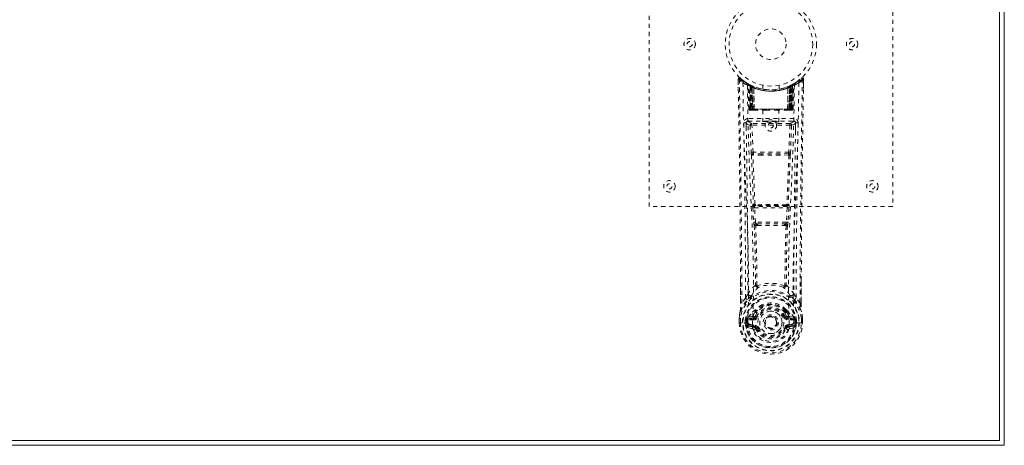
# Model space of a CAD drawing. Header units: inches. Extents: x 21.8 to 105.3, y 46.7 to 76.4.
# Tile 5 of 6: x 81 to 105.3, y 46.7 to 57.2. Entities that reach past the tile are written whole.
import ezdxf

# ---------------------------------------------------------------- set-up
doc = ezdxf.new("R2010")
doc.units = ezdxf.units.IN
doc.header["$MEASUREMENT"] = 0
doc.linetypes.add('SLD-Dashed', pattern=[0.075, 0.05, -0.025])
doc.linetypes.add('SLD-Solid', pattern=[0])

msp = doc.modelspace()

# ---------------------------------------------------------------- linework, layer by layer
at = {"color": 7, "linetype": 'SLD-Solid', "lineweight": 15}
for p, q in [((105.271, 76.447), (105.271, 46.697)), ((105.153, 46.816), (105.153, 76.329)), ((105.153, 76.329), (105.153, 46.816)), ((21.889, 46.816), (105.153, 46.816)), ((105.153, 46.816), (21.889, 46.816)), ((105.271, 46.697), (21.771, 46.697))]:
    msp.add_line(p, q, dxfattribs=at)
at = {"color": 7, "linetype": 'SLD-Dashed', "lineweight": 0}
for p, q in [((96.521, 52.572), (96.521, 60.572)), ((102.521, 60.572), (102.521, 52.572)), ((98.716, 55.644), (98.715, 55.714)), ((98.715, 55.713), (98.718, 55.483)), ((98.716, 55.714), (98.717, 55.644)), ((98.765, 55.736), (98.776, 55.727)), ((98.953, 55.598), (98.94, 55.606)), ((98.959, 55.594), (98.946, 55.602)), ((98.968, 55.574), (98.954, 55.582)), ((98.976, 54.976), (98.954, 55.582)), ((98.989, 54.976), (98.968, 55.574)), ((99.006, 55.57), (98.971, 55.588)), ((99.055, 55.528), (98.987, 55.563)), ((99.008, 54.947), (98.987, 55.563)), ((99.014, 55.533), (99.027, 55.559)), ((99.038, 55.554), (99.023, 55.561)), ((99.024, 55.528), (99.036, 55.554)), ((99.027, 55.559), (99.036, 55.554)), ((99.028, 55.527), (99.04, 55.553)), ((99.037, 55.522), (99.049, 55.548)), ((99.039, 55.553), (99.038, 55.554)), ((99.046, 55.518), (99.058, 55.544)), ((99.321, 55.562), (99.321, 55.465)), ((99.721, 55.465), (99.721, 55.562)), ((99.974, 55.54), (99.984, 55.544)), ((99.984, 55.544), (99.996, 55.518)), ((100.055, 55.563), (99.987, 55.528)), ((100.002, 55.553), (100.014, 55.527)), ((100.004, 55.554), (100.003, 55.553)), ((100.071, 55.588), (100.004, 55.554)), ((100.005, 55.554), (100.015, 55.559)), ((100.005, 55.554), (100.018, 55.528)), ((100.015, 55.559), (100.027, 55.533)), ((100.034, 54.947), (100.055, 55.563)), ((100.053, 54.976), (100.074, 55.574)), ((100.066, 54.976), (100.087, 55.582)), ((100.071, 55.589), (100.083, 55.595)), ((100.087, 55.582), (100.074, 55.574)), ((100.102, 55.606), (100.089, 55.598)), ((100.159, 55.643), (100.218, 55.687)), ((100.266, 55.727), (100.277, 55.736)), ((100.324, 55.483), (100.327, 55.713)), ((100.325, 55.656), (100.326, 55.714)), ((100.327, 55.714), (100.326, 55.656)), ((99.014, 55.533), (99.015, 54.976)), ((99.024, 55.528), (99.014, 55.533)), ((99.024, 54.976), (99.024, 55.528)), ((99.028, 54.976), (99.028, 55.527)), ((99.028, 55.527), (99.037, 55.522)), ((99.037, 55.522), (99.037, 54.976)), ((99.046, 55.518), (99.046, 54.947)), ((99.056, 55.514), (99.046, 55.518)), ((99.055, 55.528), (99.056, 55.527)), ((99.074, 54.947), (99.055, 55.528)), ((99.056, 55.514), (99.067, 55.54)), ((99.056, 55.527), (99.076, 54.947)), ((99.056, 54.947), (99.056, 55.514)), ((99.101, 55.498), (99.102, 55.497)), ((99.105, 54.947), (99.101, 55.498)), ((99.102, 55.497), (99.108, 54.947)), ((99.106, 55.524), (99.105, 55.525)), ((99.933, 54.947), (99.939, 55.497)), ((99.937, 55.525), (99.936, 55.524)), ((99.941, 55.498), (99.936, 54.947)), ((99.939, 55.497), (99.941, 55.498)), ((99.966, 54.947), (99.986, 55.527)), ((99.987, 55.528), (99.968, 54.947)), ((99.986, 55.527), (99.987, 55.528)), ((99.996, 55.518), (99.986, 55.514)), ((99.986, 55.514), (99.986, 54.947)), ((99.996, 54.947), (99.996, 55.518)), ((100.004, 55.522), (100.014, 55.527)), ((100.004, 54.976), (100.004, 55.522)), ((100.014, 55.527), (100.014, 54.976)), ((100.027, 55.533), (100.018, 55.528)), ((100.018, 55.528), (100.018, 54.976)), ((100.027, 54.976), (100.027, 55.533)), ((98.976, 54.976), (98.989, 54.976)), ((99.008, 54.947), (99.074, 54.947)), ((99.015, 54.976), (99.024, 54.976)), ((100.018, 54.976), (99.024, 54.976)), ((99.037, 54.976), (99.028, 54.976)), ((99.037, 54.976), (100.004, 54.976)), ((99.07, 54.947), (99.056, 54.947)), ((99.074, 54.947), (99.076, 54.947)), ((99.076, 54.947), (99.105, 54.947)), ((99.105, 54.947), (99.108, 54.947)), ((99.108, 54.947), (99.404, 54.947)), ((99.326, 54.947), (99.326, 54.662)), ((99.404, 54.947), (99.638, 54.947)), ((99.638, 54.947), (99.933, 54.947)), ((99.716, 54.662), (99.716, 54.947)), ((99.933, 54.947), (99.936, 54.947)), ((99.936, 54.947), (99.966, 54.947)), ((99.968, 54.947), (100.034, 54.947)), ((99.986, 54.947), (99.971, 54.947)), ((100.014, 54.976), (100.004, 54.976)), ((100.018, 54.976), (100.027, 54.976)), ((100.053, 54.976), (100.066, 54.976)), ((98.915, 54.625), (98.916, 54.439)), ((98.956, 54.739), (98.956, 54.678)), ((100.085, 54.739), (98.956, 54.739)), ((98.956, 54.678), (100.085, 54.678)), ((99.01, 54.575), (99.036, 53.912)), ((99.054, 54.621), (99.054, 54.576)), ((99.988, 54.621), (99.054, 54.621)), ((99.081, 53.914), (99.054, 54.576)), ((99.987, 54.576), (99.054, 54.576)), ((99.988, 54.576), (99.961, 53.914)), ((99.988, 54.621), (99.988, 54.576)), ((100.032, 54.575), (100.006, 53.912)), ((100.085, 54.678), (100.085, 54.739)), ((100.126, 54.439), (100.127, 54.625)), ((99.961, 53.914), (99.081, 53.914)), ((99.299, 53.838), (99.088, 53.848)), ((99.303, 53.871), (99.091, 53.877)), ((99.739, 53.871), (99.303, 53.871)), ((99.95, 53.877), (99.739, 53.871)), ((99.954, 53.848), (99.743, 53.838)), ((99.092, 52.637), (99.08, 52.633)), ((99.95, 52.637), (99.962, 52.633)), ((102.521, 52.572), (96.521, 52.572)), ((99.075, 52.543), (99.098, 52.19)), ((99.119, 52.546), (99.923, 52.546)), ((99.142, 52.193), (99.119, 52.546)), ((99.125, 52.591), (99.136, 52.595)), ((99.917, 52.591), (99.125, 52.591)), ((99.923, 52.546), (99.9, 52.193)), ((99.905, 52.595), (99.917, 52.591)), ((99.967, 52.543), (99.944, 52.19)), ((99.098, 52.19), (99.1, 52.163)), ((99.9, 52.193), (99.142, 52.193)), ((99.193, 52.148), (99.167, 52.149)), ((99.193, 52.148), (99.849, 52.148)), ((99.875, 52.149), (99.849, 52.148)), ((99.944, 52.19), (99.941, 52.163)), ((99.188, 52.112), (99.165, 52.112)), ((99.877, 52.112), (99.854, 52.112)), ((98.774, 50.2), (98.772, 50.768)), ((100.27, 50.755), (100.267, 50.2)), ((98.899, 50.321), (98.804, 50.203)), ((100.238, 50.203), (100.143, 50.321)), ((99.132, 49.995), (99.131, 49.989)), ((99.138, 50.022), (99.148, 50.038)), ((99.184, 49.971), (99.143, 49.881)), ((99.151, 49.988), (99.151, 49.982)), ((99.899, 49.881), (99.858, 49.971)), ((99.891, 49.982), (99.891, 49.988)), ((99.894, 50.038), (99.903, 50.022)), ((99.91, 49.995), (99.91, 49.989)), ((98.74, 49.823), (98.74, 49.82)), ((98.74, 49.711), (98.74, 49.82)), ((98.741, 49.82), (98.742, 49.71)), ((98.77, 49.82), (98.77, 49.711)), ((98.891, 49.715), (98.891, 49.768)), ((98.921, 49.767), (98.925, 49.781)), ((98.921, 49.767), (98.921, 49.715)), ((98.925, 49.781), (98.925, 49.715)), ((98.964, 49.852), (98.949, 49.839)), ((98.949, 49.839), (98.949, 49.839)), ((98.949, 49.839), (98.949, 49.839)), ((98.958, 49.814), (99.092, 49.843)), ((98.958, 49.814), (98.958, 49.784)), ((99.092, 49.814), (98.958, 49.814)), ((99.092, 49.784), (98.958, 49.784)), ((99.063, 49.872), (98.964, 49.852)), ((99.092, 49.843), (99.092, 49.814)), ((99.092, 49.784), (99.092, 49.814)), ((99.143, 49.881), (99.174, 49.868)), ((99.677, 49.729), (99.677, 49.722)), ((99.677, 49.722), (99.677, 49.708)), ((99.868, 49.868), (99.899, 49.881)), ((99.899, 49.881), (99.911, 49.863)), ((99.95, 49.843), (100.084, 49.814)), ((99.95, 49.814), (99.95, 49.843)), ((100.084, 49.814), (99.95, 49.814)), ((99.95, 49.784), (99.95, 49.814)), ((100.084, 49.784), (99.95, 49.784)), ((100.077, 49.852), (99.979, 49.872)), ((100.077, 49.852), (100.078, 49.852)), ((100.078, 49.852), (100.093, 49.839)), ((100.084, 49.784), (100.084, 49.814)), ((100.121, 49.767), (100.117, 49.781)), ((100.117, 49.781), (100.117, 49.715)), ((100.121, 49.715), (100.121, 49.767)), ((100.151, 49.768), (100.151, 49.715)), ((100.272, 49.711), (100.272, 49.82)), ((100.3, 49.71), (100.301, 49.82)), ((100.302, 49.82), (100.302, 49.823)), ((100.302, 49.711), (100.302, 49.82)), ((98.74, 49.711), (98.744, 49.711)), ((98.787, 49.711), (98.744, 49.711)), ((98.77, 49.711), (98.77, 49.711)), ((98.807, 49.712), (98.787, 49.711)), ((98.953, 49.711), (98.807, 49.712)), ((98.891, 49.715), (98.891, 49.715)), ((98.925, 49.715), (98.921, 49.715)), ((98.942, 49.595), (99.064, 49.568)), ((98.953, 49.711), (98.953, 49.712)), ((98.972, 49.661), (98.972, 49.631)), ((98.972, 49.661), (99.092, 49.661)), ((99.092, 49.607), (98.972, 49.631)), ((98.972, 49.631), (99.092, 49.631)), ((99.092, 49.661), (99.092, 49.631)), ((99.092, 49.607), (99.092, 49.631)), ((99.174, 49.577), (99.148, 49.566)), ((99.893, 49.566), (99.868, 49.577)), ((99.897, 49.573), (99.893, 49.566)), ((99.95, 49.661), (99.95, 49.631)), ((99.95, 49.661), (100.07, 49.661)), ((100.07, 49.631), (99.95, 49.607)), ((99.95, 49.607), (99.95, 49.631)), ((99.95, 49.631), (100.07, 49.631)), ((99.973, 49.66), (99.973, 49.659)), ((99.978, 49.568), (100.1, 49.595)), ((100.07, 49.631), (100.07, 49.661)), ((100.089, 49.711), (100.235, 49.712)), ((100.117, 49.715), (100.121, 49.715)), ((100.235, 49.712), (100.254, 49.711)), ((100.254, 49.711), (100.298, 49.711)), ((100.272, 49.711), (100.272, 49.711)), ((100.298, 49.711), (100.302, 49.711))]:
    msp.add_line(p, q, dxfattribs=at)
at = {"color": 7, "linetype": 'SLD-Dashed', "lineweight": 0, "flags": 128}
for points in [[(98.804, 50.203), (98.803, 50.973), (98.798, 51.741), (98.791, 52.508), (98.781, 53.273), (98.779, 53.467), (98.776, 53.664), (98.773, 53.833), (98.771, 54.02), (98.769, 54.098), (98.768, 54.179), (98.767, 54.263), (98.766, 54.337), (98.765, 54.357), (98.765, 54.391), (98.764, 54.439), (98.763, 54.5), (98.762, 54.588), (98.76, 54.693), (98.758, 54.817), (98.756, 54.958), (98.754, 55.083), (98.753, 55.181), (98.751, 55.275), (98.748, 55.511), (98.745, 55.714)], [(98.833, 55.62), (98.842, 54.865), (98.861, 54.112), (98.889, 53.362), (98.921, 52.617), (98.951, 51.878), (98.97, 51.146), (98.972, 50.423), (98.953, 49.711)], [(99.069, 49.659), (99.09, 50.372), (99.089, 51.094), (99.07, 51.826), (99.039, 52.564), (99.004, 53.308), (98.974, 54.057), (98.953, 54.81), (98.942, 55.564)], [(99.026, 55.557), (99.004, 55.57), (98.98, 55.583)], [(99.004, 55.57), (98.995, 55.574), (98.991, 55.574), (98.989, 55.568), (98.987, 55.561)], [(100.099, 55.564), (100.089, 54.81), (100.068, 54.057), (100.037, 53.308), (100.003, 52.564), (99.972, 51.826), (99.953, 51.094), (99.952, 50.372), (99.973, 49.66)], [(99.992, 55.548), (99.993, 55.546), (99.996, 55.541), (100, 55.532), (100.004, 55.522)], [(100.209, 55.62), (100.2, 54.865), (100.18, 54.112), (100.152, 53.362), (100.12, 52.617), (100.091, 51.878), (100.072, 51.146), (100.07, 50.423), (100.089, 49.711)], [(100.089, 55.598), (100.086, 55.597), (100.08, 55.594)], [(100.1, 55.605), (100.1, 55.605), (100.102, 55.606)], [(100.324, 55.714), (100.322, 55.721), (100.319, 55.729), (100.314, 55.735), (100.308, 55.74), (100.3, 55.743), (100.293, 55.744), (100.286, 55.742), (100.279, 55.738)], [(99.907, 55.515), (99.926, 55.52), (99.939, 55.526)], [(99.986, 55.514), (99.982, 55.524), (99.978, 55.533), (99.975, 55.538), (99.974, 55.54)], [(99.015, 54.976), (99, 54.976), (98.987, 54.976), (98.978, 54.976), (98.976, 54.976)], [(98.989, 54.976), (98.992, 54.976), (99.001, 54.976), (99.013, 54.976), (99.028, 54.976)], [(99.404, 54.947), (99.521, 54.957), (99.638, 54.947)], [(100.014, 54.976), (100.028, 54.976), (100.041, 54.976), (100.05, 54.976), (100.053, 54.976)], [(100.066, 54.976), (100.063, 54.976), (100.055, 54.976), (100.042, 54.976), (100.027, 54.976)], [(98.911, 54.632), (98.938, 54.603), (99.01, 54.575)], [(99.054, 54.621), (98.983, 54.649), (98.956, 54.678)], [(99.054, 54.576), (99.038, 54.576), (99.024, 54.575), (99.014, 54.575), (99.01, 54.575)], [(100.085, 54.678), (100.059, 54.649), (99.988, 54.621)], [(100.032, 54.575), (100.027, 54.575), (100.017, 54.575), (100.004, 54.576), (99.988, 54.576)], [(100.032, 54.575), (100.103, 54.603), (100.13, 54.632)], [(99.081, 53.914), (99.066, 53.913), (99.051, 53.913), (99.041, 53.912), (99.036, 53.912)], [(99.739, 53.871), (99.521, 53.871), (99.303, 53.871)], [(100.006, 53.912), (100.001, 53.912), (99.991, 53.913), (99.976, 53.913), (99.961, 53.914)], [(99.043, 53.844), (99.067, 53.239), (99.092, 52.637)], [(99.127, 52.632), (99.101, 53.234), (99.077, 53.841)], [(99.743, 53.838), (99.521, 53.837), (99.299, 53.838)], [(99.965, 53.841), (99.941, 53.234), (99.915, 52.632)], [(99.998, 53.844), (99.975, 53.239), (99.95, 52.637)], [(99.136, 52.595), (99.128, 52.596), (99.12, 52.599), (99.115, 52.604), (99.111, 52.609), (99.111, 52.616), (99.114, 52.622), (99.119, 52.627), (99.127, 52.632)], [(99.915, 52.632), (99.922, 52.627), (99.928, 52.622), (99.93, 52.616), (99.93, 52.609), (99.927, 52.604), (99.922, 52.599), (99.914, 52.596), (99.905, 52.595)], [(99.119, 52.546), (99.111, 52.545), (99.103, 52.545), (99.096, 52.544), (99.089, 52.544), (99.084, 52.544), (99.079, 52.543), (99.076, 52.543), (99.075, 52.543)], [(99.967, 52.543), (99.963, 52.543), (99.952, 52.544), (99.938, 52.545), (99.923, 52.546)], [(99.142, 52.193), (99.127, 52.192), (99.113, 52.191), (99.103, 52.191), (99.098, 52.19)], [(99.944, 52.19), (99.939, 52.191), (99.929, 52.191), (99.915, 52.192), (99.9, 52.193)], [(99.113, 52.105), (99.135, 51.372), (99.141, 50.648)], [(99.176, 50.638), (99.17, 51.364), (99.148, 52.098)], [(99.894, 52.098), (99.872, 51.364), (99.866, 50.638)], [(99.929, 52.105), (99.907, 51.372), (99.901, 50.648)], [(98.775, 50.768), (98.775, 50.543), (98.776, 50.201)], [(100.266, 50.201), (100.266, 50.574), (100.267, 50.755)], [(99.138, 50.64), (99.04, 50.545), (98.958, 50.438)], [(99.138, 50.64), (99.141, 50.63), (99.145, 50.622), (99.151, 50.615), (99.158, 50.611), (99.166, 50.61), (99.174, 50.613), (99.181, 50.618), (99.186, 50.626)], [(99.856, 50.626), (99.861, 50.618), (99.868, 50.613), (99.876, 50.61), (99.884, 50.611), (99.891, 50.615), (99.897, 50.622), (99.901, 50.63), (99.903, 50.64)], [(99.903, 50.64), (100.002, 50.545), (100.084, 50.438)], [(98.765, 49.997), (98.842, 50.155), (98.942, 50.283)], [(99.038, 50.375), (99.047, 50.384), (99.052, 50.39)], [(100.004, 50.375), (99.995, 50.384), (99.99, 50.39)], [(100.1, 50.283), (100.2, 50.155), (100.277, 49.997)], [(98.765, 49.997), (98.751, 49.921), (98.74, 49.823)], [(98.765, 49.997), (98.764, 49.992), (98.764, 49.987)], [(98.774, 50.2), (98.774, 50.201), (98.775, 50.201), (98.778, 50.202), (98.782, 50.202), (98.787, 50.202), (98.792, 50.202), (98.798, 50.203), (98.804, 50.203)], [(98.964, 49.852), (99.041, 49.934), (99.132, 49.995)], [(99.131, 49.989), (99.108, 49.945), (99.086, 49.892)], [(99.132, 49.995), (99.136, 50.018), (99.138, 50.022)], [(99.165, 49.961), (99.155, 49.962), (99.145, 49.966)], [(99.151, 49.988), (99.154, 50.002), (99.162, 50.014)], [(99.153, 49.977), (99.162, 49.972), (99.172, 49.969), (99.179, 49.969), (99.184, 49.971)], [(99.858, 49.971), (99.863, 49.969), (99.87, 49.969), (99.879, 49.972), (99.889, 49.977)], [(99.897, 49.966), (99.886, 49.962), (99.877, 49.961)], [(99.88, 50.014), (99.888, 50.002), (99.891, 49.988)], [(99.903, 50.022), (99.906, 50.018), (99.91, 49.995)], [(99.91, 49.995), (100.001, 49.934), (100.077, 49.852)], [(99.91, 49.989), (99.934, 49.945), (99.956, 49.892)], [(100.267, 50.2), (100.268, 50.201), (100.266, 50.201), (100.264, 50.202), (100.26, 50.202), (100.255, 50.202), (100.249, 50.202), (100.243, 50.203), (100.238, 50.203)], [(100.278, 49.987), (100.278, 49.992), (100.277, 49.997)], [(100.302, 49.823), (100.291, 49.921), (100.277, 49.997)], [(100.302, 49.82), (100.291, 49.914), (100.278, 49.987)], [(98.74, 49.823), (98.741, 49.823), (98.743, 49.823), (98.746, 49.823), (98.75, 49.822), (98.754, 49.822), (98.759, 49.821), (98.764, 49.82), (98.77, 49.82)], [(98.74, 49.82), (98.74, 49.82), (98.741, 49.82), (98.743, 49.82), (98.747, 49.82), (98.752, 49.82), (98.757, 49.82), (98.763, 49.82), (98.77, 49.82)], [(98.958, 49.784), (98.941, 49.786), (98.926, 49.793)], [(98.949, 49.839), (98.942, 49.833), (98.933, 49.826)], [(99.086, 49.892), (99.074, 49.877), (99.063, 49.872)], [(99.202, 49.856), (99.197, 49.859), (99.191, 49.861), (99.187, 49.863), (99.183, 49.865), (99.179, 49.866), (99.177, 49.867), (99.175, 49.868), (99.174, 49.868)], [(99.84, 49.856), (99.845, 49.859), (99.85, 49.861), (99.855, 49.863), (99.859, 49.865), (99.863, 49.866), (99.865, 49.867), (99.867, 49.868), (99.868, 49.868)], [(99.956, 49.892), (99.967, 49.877), (99.979, 49.872)], [(100.116, 49.793), (100.1, 49.786), (100.084, 49.784)], [(100.109, 49.826), (100.102, 49.831), (100.093, 49.839)], [(100.272, 49.82), (100.278, 49.82), (100.283, 49.821), (100.288, 49.822), (100.292, 49.822), (100.296, 49.823), (100.299, 49.823), (100.301, 49.823), (100.302, 49.823)], [(100.272, 49.82), (100.278, 49.82), (100.284, 49.82), (100.29, 49.82), (100.295, 49.82), (100.298, 49.82), (100.301, 49.82), (100.302, 49.82), (100.302, 49.82)], [(98.77, 49.711), (98.764, 49.711), (98.758, 49.711), (98.752, 49.711), (98.747, 49.711), (98.744, 49.711), (98.741, 49.711), (98.74, 49.711), (98.74, 49.711)], [(98.921, 49.715), (98.917, 49.715), (98.911, 49.715), (98.902, 49.715), (98.891, 49.715)], [(98.93, 49.645), (98.949, 49.657), (98.972, 49.661)], [(98.953, 49.711), (98.969, 49.694), (98.998, 49.678)], [(98.998, 49.678), (99.031, 49.667), (99.069, 49.659)], [(99.069, 49.659), (99.069, 49.659), (99.069, 49.659)], [(99.069, 49.659), (99.073, 49.577), (99.096, 49.496), (99.136, 49.421), (99.192, 49.354), (99.262, 49.299), (99.343, 49.259), (99.43, 49.234), (99.521, 49.225), (99.612, 49.234), (99.699, 49.259), (99.779, 49.299), (99.849, 49.354), (99.906, 49.421), (99.946, 49.496), (99.968, 49.577), (99.973, 49.659)], [(99.202, 49.589), (99.197, 49.586), (99.191, 49.584), (99.187, 49.582), (99.183, 49.58), (99.179, 49.579), (99.177, 49.578), (99.175, 49.577), (99.174, 49.577)], [(99.84, 49.589), (99.845, 49.586), (99.85, 49.584), (99.855, 49.582), (99.859, 49.58), (99.863, 49.579), (99.865, 49.578), (99.867, 49.577), (99.868, 49.577)], [(99.893, 49.566), (99.896, 49.565), (99.901, 49.563), (99.909, 49.559), (99.919, 49.555), (99.929, 49.551), (99.938, 49.547), (99.945, 49.545), (99.948, 49.543)], [(99.973, 49.659), (100.011, 49.667), (100.044, 49.678)], [(100.044, 49.678), (100.073, 49.694), (100.089, 49.711)], [(100.07, 49.661), (100.092, 49.657), (100.112, 49.645)], [(100.302, 49.711), (100.302, 49.711), (100.3, 49.711), (100.298, 49.711), (100.294, 49.711), (100.29, 49.711), (100.284, 49.711), (100.278, 49.711), (100.272, 49.711)]]:
    msp.add_lwpolyline(points, dxfattribs=at)
at = {"color": 7, "linetype": 'SLD-Dashed', "lineweight": 0}
for centre, radius in [((99.521, 56.572), 1.125), ((99.521, 56.572), 1.03), ((99.521, 56.572), 0.376), ((97.521, 56.572), 0.141), ((97.521, 56.572), 0.0625), ((101.521, 56.572), 0.141), ((101.521, 56.572), 0.0625), ((99.521, 54.572), 0.141), ((99.521, 54.572), 0.0625), ((97.021, 53.072), 0.141), ((97.021, 53.072), 0.0625), ((102.021, 53.072), 0.141), ((102.021, 53.072), 0.0625), ((99.521, 49.722), 0.7), ((99.521, 49.722), 0.69), ((99.521, 49.722), 0.623), ((99.521, 49.722), 0.32), ((99.521, 49.722), 0.275), ((99.521, 49.722), 0.187), ((99.521, 49.722), 0.156), ((99.521, 49.722), 0.142), ((99.521, 49.722), 0.14), ((99.521, 49.722), 0.138)]:
    msp.add_circle(centre, radius, dxfattribs=at)
for centre, radius, start, end in [((98.745, 55.714), 0.03, 47.8758, 180.8645), ((99.528, 56.624), 1.221, 228.2159, 235.3112), ((98.752, 54.543), 1.171, 90.384, 91.8523), ((-235.922, 49.348), 334.697, 0.24299, 1.07772), ((100.855, 53.814), 2.84, 137.4035, 138.0068), ((99.521, 56.573), 1.158, 227.8872, 312.1137), ((99.518, 56.569), 1.123, 227.9178, 235.3749), ((98.863, 55.62), 0.03, 55.9462, 179.9458), ((99.504, 56.804), 1.361, 240.4671, 245.6254), ((99.489, 56.517), 1.064, 234.3731, 244.9425), ((99.521, 56.572), 1.127, 235.3621, 240.5086), ((98.924, 55.581), 0.03, 1.983, 58.9776), ((99.387, 56.349), 0.867, 238.9323, 239.7717), ((98.983, 55.552), 0.0429, 114.1626, 163.0414), ((99.521, 56.604), 1.19, 240.9033, 299.0965), ((98.938, 55.585), 0.02, 342.7354, 49.6293), ((98.938, 55.573), 0.0299, 1.9098, 59.745), ((99.52, 56.571), 1.126, 239.7585, 244.757), ((99.495, 56.188), 0.813, 228.2767, 233.7138), ((99.521, 56.572), 1.127, 240.5081, 299.4918), ((99.492, 56.18), 0.801, 229.1465, 234.58), ((98.957, 55.562), 0.0299, 1.8124, 60.7897), ((99.522, 56.576), 1.131, 240.834, 245.7541), ((73.267, 54.29), 25.751, 1.4621, 2.8402), ((99.494, 56.176), 0.796, 230.3896, 235.761), ((99.025, 55.527), 0.0297, 1.4739, 64.5371), ((99.026, 55.526), 0.0297, 1.4813, 64.5848), ((99.458, 56.432), 0.974, 244.5401, 247.4777), ((99.519, 56.576), 1.131, 294.2452, 299.1655), ((100.016, 55.526), 0.0297, 115.4094, 178.5245), ((100.017, 55.527), 0.0297, 115.4668, 178.5234), ((99.55, 56.173), 0.792, 304.2249, 309.6224), ((99.551, 56.178), 0.8, 305.4126, 310.8587), ((99.548, 56.187), 0.811, 306.2809, 311.7308), ((125.753, 54.291), 25.73, 177.1592, 178.5385), ((100.085, 55.562), 0.0299, 119.203, 178.1949), ((100.083, 55.564), 0.0273, 117.6367, 182.2872), ((100.104, 55.573), 0.0299, 120.255, 178.0902), ((99.521, 56.572), 1.127, 299.4908, 304.6371), ((100.058, 55.552), 0.0429, 16.9702, 65.8233), ((100.117, 55.581), 0.03, 121.0164, 178.0148), ((100.113, 55.582), 0.0264, 119.4168, 183.7826), ((99.537, 56.806), 1.363, 294.3799, 299.5295), ((99.524, 56.569), 1.123, 304.6242, 312.0837), ((100.179, 55.62), 0.03, 0.0548, 124.0532), ((99.514, 56.624), 1.221, 304.6892, 311.7851), ((514.537, 48.473), 414.303, 178.99853, 179.76079), ((436.034, 49.339), 335.767, 178.92191, 179.75832), ((100.297, 55.714), 0.03, 359.1362, 132.1235), ((98.15, 53.781), 2.889, 41.9984, 42.5913), ((100.279, 54.033), 1.681, 88.3705, 89.3931), ((99.521, 56.571), 1.155, 244.5269, 295.4731), ((99.521, 56.571), 1.155, 245.259, 294.741), ((99.473, 56.119), 0.724, 234.8097, 239.0666), ((99.521, 56.571), 1.155, 246.2581, 293.7419), ((99.071, 55.516), 0.0346, 329.0163, 15.0733), ((99.073, 55.515), 0.0346, 329.0898, 15.1453), ((99.521, 56.536), 1.12, 248.0447, 291.9528), ((99.969, 55.515), 0.0344, 164.7142, 211.0504), ((99.971, 55.516), 0.0347, 164.9395, 210.9705), ((99.569, 56.119), 0.724, 300.9316, 305.1887), ((99.037, 55.021), 0.0753, 216.3066, 253.1006), ((99.006, 54.977), 0.03, 181.9988, 269.9951), ((99.019, 54.977), 0.03, 181.9734, 269.9666), ((99.033, 55.127), 0.177, 260.4265, 268.515), ((99.587, 54.97), 0.573, 179.3831, 182.082), ((99.441, 54.969), 0.417, 179.0274, 183.0064), ((99.616, 54.97), 0.588, 179.3923, 182.0225), ((99.466, 54.969), 0.429, 179.0501, 182.9186), ((99.575, 54.969), 0.429, 357.0814, 0.9499), ((99.413, 54.97), 0.601, 358.0064, 0.5788), ((100.009, 55.134), 0.185, 271.3836, 279.0471), ((99.603, 54.969), 0.415, 356.9808, 0.9761), ((100.023, 54.977), 0.03, 270.0262, 358.0337), ((100.005, 55.021), 0.0753, 286.8966, 323.6994), ((99.454, 54.97), 0.573, 357.918, 0.6169), ((100.036, 54.977), 0.03, 270.0048, 358.0058), ((98.956, 54.634), 0.105, 89.9863, 180.8815), ((98.88, 53.777), 0.856, 87.8889, 91.906), ((-190.098, 49.293), 288.999, 0.2037, 1.05859), ((98.956, 54.633), 0.045, 90.0068, 180.9409), ((-191.631, 49.295), 290.591, 0.22542, 1.05234), ((99.055, 54.576), 0.0451, 90.4456, 181.694), ((99.987, 54.576), 0.0451, 358.2727, 89.5565), ((390.673, 49.295), 290.591, 178.94766, 179.77458), ((100.086, 54.634), 0.105, 359.1197, 90.0137), ((100.085, 54.633), 0.045, 359.0611, 89.9949), ((100.162, 53.777), 0.855, 88.0933, 92.1129), ((402.63, 49.144), 302.489, 178.96047, 179.77724), ((99.551, 53.932), 0.516, 182.1896, 189.7897), ((99.088, 53.835), 0.0452, 90.1288, 168.556), ((99.089, 53.859), 0.0216, 94.0691, 235.9955), ((99.088, 53.836), 0.0114, 88.5017, 157.4596), ((99.215, 53.923), 0.134, 183.7359, 198.5268), ((99.092, 53.881), 0.00464, 195.4298, 262.7494), ((99.199, 53.849), 0.111, 165.3975, 180.5076), ((99.381, 53.846), 0.0822, 162.2451, 185.9977), ((99.661, 53.846), 0.0822, 354.0029, 17.7465), ((99.95, 53.881), 0.00459, 276.8526, 344.7442), ((99.843, 53.849), 0.111, 359.5403, 14.6929), ((99.827, 53.923), 0.134, 341.4623, 356.2751), ((99.953, 53.859), 0.0216, 304.0017, 85.9274), ((99.954, 53.835), 0.0452, 11.4472, 89.868), ((99.954, 53.836), 0.0114, 22.2009, 91.2798), ((99.49, 53.932), 0.516, 350.2108, 357.8082), ((99.069, 53.936), 0.0956, 254.3745, 274.7232), ((99.973, 53.936), 0.0956, 265.2785, 285.6231), ((99.263, 52.576), 0.191, 162.6851, 189.9497), ((99.125, 52.636), 0.0451, 183.9456, 269.3348), ((99.137, 52.64), 0.0451, 184.0918, 269.3065), ((99.12, 52.698), 0.0668, 245.6231, 276.1126), ((99.143, 52.638), 0.0174, 200.0939, 265.4738), ((99.898, 52.638), 0.0183, 275.7918, 338.1101), ((99.905, 52.64), 0.0451, 270.6965, 355.9051), ((99.922, 52.698), 0.0667, 263.8683, 294.4112), ((99.917, 52.636), 0.0451, 270.6621, 356.0544), ((99.779, 52.576), 0.191, 350.0559, 17.3094), ((99.168, 52.562), 0.052, 146.8609, 198.5224), ((99.146, 52.534), 0.0625, 88.5268, 99.0811), ((99.177, 52.616), 0.0353, 173.7835, 215.2109), ((99.521, 16.9), 35.722, 89.3919, 90.6082), ((99.521, 19.883), 32.715, 89.3471, 90.6533), ((99.865, 52.616), 0.0353, 324.8071, 6.2075), ((99.895, 52.532), 0.0636, 80.9784, 91.4826), ((99.874, 52.562), 0.0518, 341.3888, 33.2279), ((99.304, 52.177), 0.204, 184.055, 200.6732), ((99.159, 52.104), 0.0464, 92.4752, 179.2413), ((99.158, 52.124), 0.0271, 90.6812, 249.4124), ((99.225, 52.198), 0.0824, 183.6433, 215.4515), ((99.166, 52.167), 0.0184, 242.0225, 273.5496), ((99.243, 52.125), 0.0795, 162.8042, 189.4355), ((99.249, 52.121), 0.0624, 154.2216, 188.7136), ((99.521, 85.524), 33.378, 269.4375, 270.5625), ((99.792, 52.121), 0.0624, 351.2728, 25.792), ((99.876, 52.166), 0.0176, 265.6759, 298.7691), ((99.799, 52.125), 0.0794, 350.5725, 17.2076), ((99.819, 52.198), 0.0808, 324.2156, 356.6896), ((99.882, 52.104), 0.0464, 0.7581, 87.5254), ((99.884, 52.124), 0.0271, 290.59, 89.3163), ((99.738, 52.177), 0.204, 339.3349, 355.9389), ((99.142, 52.159), 0.0615, 242.1234, 275.9668), ((99.166, 52.093), 0.0186, 94.5919, 165.3532), ((99.521, 84.461), 32.351, 269.4099, 270.5901), ((99.876, 52.093), 0.0186, 14.5361, 85.3402), ((99.9, 52.159), 0.0615, 264.0382, 297.8716), ((99.521, 49.722), 0.787, 7.3679, 172.6321), ((99.521, 49.722), 0.758, 7.3678, 172.6322), ((99.792, 49.938), 0.867, 131.5107, 148.5604), ((99.128, 50.647), 0.0126, 326.471, 4.1249), ((99.199, 50.645), 0.0607, 184.6236, 287.3271), ((99.173, 50.692), 0.0541, 233.0484, 273.2363), ((99.19, 50.639), 0.0141, 187.8183, 254.3361), ((99.521, 49.713), 0.972, 69.8639, 110.1345), ((99.245, 50.642), 0.0612, 194.8584, 242.434), ((99.521, 49.794), 0.849, 69.0471, 110.9531), ((99.843, 50.645), 0.0607, 252.6739, 355.377), ((99.796, 50.642), 0.0612, 297.5725, 345.1393), ((99.25, 49.938), 0.868, 31.4427, 48.4859), ((99.852, 50.639), 0.0141, 285.6537, 352.1787), ((99.869, 50.692), 0.0541, 266.7637, 306.9516), ((99.914, 50.647), 0.0126, 175.8639, 213.5041), ((99.521, 49.722), 0.632, 4.1188, 175.8812), ((96.424, 51.638), 2.804, 331.9807, 334.6787), ((99.151, 50.567), 0.352, 224.3739, 233.6406), ((99.521, 49.722), 0.602, 4.2517, 175.7483), ((100.513, 48.736), 2.205, 131.9956, 135.4483), ((99.019, 50.441), 0.0607, 182.3514, 303.2479), ((100.023, 50.441), 0.0607, 236.7578, 357.6475), ((98.527, 48.735), 2.207, 44.552, 48.0019), ((102.605, 51.631), 2.789, 205.3143, 208.0262), ((99.891, 50.567), 0.352, 306.3614, 315.621), ((100.005, 49.726), 1.269, 168.1225, 175.762), ((97.339, 50.167), 1.436, 352.8152, 1.3449), ((93.164, 51.167), 5.722, 348.2063, 350.2986), ((99.411, 49.575), 0.532, 119.5722, 150.2111), ((99.15, 50.01), 0.0285, 228.6899, 271.135), ((99.161, 49.991), 0.0299, 184.5218, 237.2361), ((99.15, 50.016), 0.0285, 228.7113, 271.1687), ((98.646, 50.314), 0.608, 325.079, 326.3787), ((99.469, 49.771), 0.417, 111.8214, 140.2637), ((99.177, 50.038), 0.029, 181.3422, 239.0763), ((99.156, 49.981), 0.00484, 175.7097, 234.2177), ((99.521, 49.71), 0.455, 35.9728, 144.0272), ((99.521, 49.68), 0.49, 42.8676, 137.1324), ((99.165, 49.984), 0.0228, 269.5505, 325.8701), ((99.521, 49.722), 0.376, 22.774, 157.226), ((99.521, 49.731), 0.413, 35.4708, 144.5336), ((99.521, 49.722), 0.346, 22.7741, 157.2259), ((99.521, 49.722), 0.275, 90.0001, 269.9999), ((99.521, 49.699), 0.504, 65.7104, 114.2902), ((99.521, 49.722), 0.275, 270.0001, 89.9999), ((99.573, 49.771), 0.417, 39.7508, 68.1638), ((99.876, 49.984), 0.0228, 214.1433, 270.4699), ((99.865, 50.038), 0.029, 300.9203, 358.6694), ((99.886, 49.981), 0.00482, 305.6654, 4.4072), ((100.468, 50.364), 0.697, 213.7117, 214.8467), ((99.891, 50.016), 0.0285, 268.8359, 311.2796), ((99.892, 50.01), 0.0285, 268.8538, 311.3274), ((99.629, 49.573), 0.535, 29.8502, 60.3543), ((99.88, 49.991), 0.0301, 303.0158, 355.3618), ((105.879, 51.167), 5.724, 189.7011, 191.7926), ((101.683, 50.166), 1.416, 178.5989, 187.2436), ((99.521, 49.722), 0.781, 180.8691, 0), ((98.921, 50.369), 0.602, 267.1326, 269.9821), ((99.521, 49.722), 0.599, 173.2568, 174.3599), ((99.048, 49.784), 0.122, 159.7462, 175.7859), ((98.958, 49.844), 0.0305, 215.6254, 270.5517), ((99.093, 49.873), 0.0299, 181.6278, 269.1229), ((99.116, 49.897), 0.0308, 189.2219, 329.7599), ((99.087, 49.903), 0.06, 275.0561, 338.6854), ((99.092, 49.902), 0.089, 270, 337.226), ((99.092, 49.902), 0.119, 270.0008, 337.2268), ((99.521, 49.722), 0.157, 84.8878, 105.7451), ((99.95, 49.902), 0.119, 202.7739, 269.9997), ((99.95, 49.902), 0.089, 202.774, 270), ((99.926, 49.897), 0.0308, 210.289, 350.7378), ((99.95, 49.893), 0.0502, 217.9354, 269.316), ((99.949, 49.873), 0.0299, 270.8819, 358.3674), ((100.084, 49.844), 0.0305, 269.458, 324.3648), ((100.029, 49.792), 0.0866, 0.8504, 23.6098), ((99.521, 49.722), 0.599, 5.6401, 6.7432), ((100.121, 50.369), 0.602, 270.0183, 272.8667), ((99.521, 49.722), 0.781, 180.8627, 359.1373), ((99.521, 49.722), 0.751, 180.8898, 359.1373), ((99.521, 49.722), 0.63, 180.7178, 359.2822), ((99.521, 49.722), 0.6, 180.7178, 359.2822), ((99.521, 49.722), 0.596, 180.7437, 187.5062), ((99.162, 49.675), 0.234, 187.571, 200.0277), ((98.971, 49.602), 0.0298, 88.6109, 192.2797), ((99.521, 49.696), 0.568, 178.4776, 1.5214), ((99.093, 49.577), 0.0301, 91.1952, 198.1703), ((99.056, 49.527), 0.0412, 22.4931, 77.8733), ((99.092, 49.542), 0.119, 22.7732, 89.9992), ((99.092, 49.542), 0.089, 22.774, 90), ((99.086, 49.54), 0.0675, 22.9257, 84.9758), ((100.794, 45.57), 4.321, 112.3801, 113.1685), ((99.521, 49.722), 0.463, 202.774, 337.226), ((99.521, 49.722), 0.404, 202.774, 337.226), ((99.521, 49.722), 0.376, 202.774, 337.226), ((99.521, 49.722), 0.346, 202.7741, 337.2259), ((99.95, 49.542), 0.119, 90.0003, 157.2261), ((99.95, 49.542), 0.089, 90, 157.226), ((99.956, 49.54), 0.0676, 95.0435, 150.0532), ((99.986, 49.527), 0.0412, 102.118, 157.5156), ((99.949, 49.577), 0.0301, 341.8378, 88.7967), ((100.07, 49.602), 0.0298, 347.7139, 91.3955), ((99.88, 49.675), 0.234, 339.9604, 352.4402), ((99.521, 49.722), 0.596, 352.4937, 359.2563), ((100.119, 48.396), 1.319, 88.6354, 89.9278)]:
    msp.add_arc(centre, radius, start, end, dxfattribs=at)
msp.add_ellipse((99.521, 54.662), major_axis=(0.195, 0), ratio=0.034921, dxfattribs=at)

doc.saveas('drawing.dxf')
